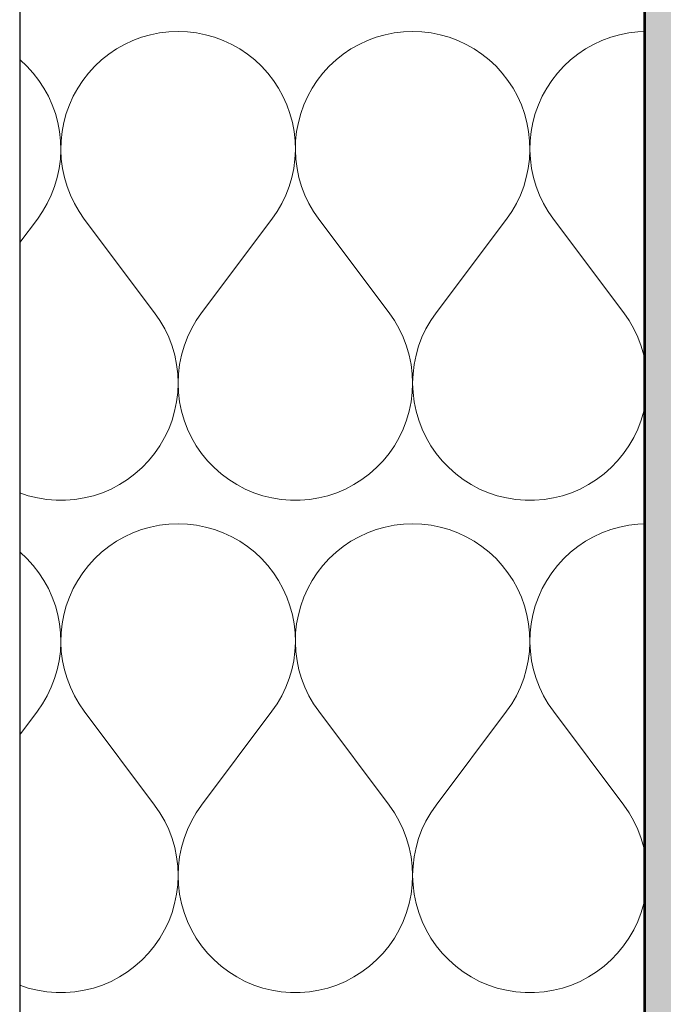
# Model space of a CAD drawing. Header units: millimetres. Extents: x -25478 to 4005, y -8416 to 11348.
# Tile 174 of 256: x -11141 to -10976, y 3903 to 4155. Entities that reach past the tile are written whole.
import ezdxf

# ---------------------------------------------------------------- set-up
doc = ezdxf.new("R2010")
doc.units = ezdxf.units.MM
doc.header["$MEASUREMENT"] = 0
doc.linetypes.add('Wipeout_Contour', pattern=[1000, 0, -1000])
for name, color, linetype in [('POHLED ZÁPADNÍ_1_Konstrukce - nosné', 7, 'Continuous'), ('POHLED ZÁPADNÍ_1_Nové_Konstrukce - nosné', 7, 'Continuous'), ('POHLED ZÁPADNÍ_1_Nové_Výplně – Řezové', 7, 'Continuous'), ('POHLED ZÁPADNÍ_1_Výplně – Řezové', 7, 'Continuous')]:
    doc.layers.add(name, color=color, linetype=linetype)

# ---------------------------------------------------------------- blocks, each defined once
blk = doc.blocks.new('*X2524', base_point=(-25690.45, -8330.81))
at = {"layer": 'POHLED ZÁPADNÍ_1_Nové_Výplně – Řezové', "color": 21, "linetype": 'Continuous', "lineweight": 20, "true_color": 0xffaaaa}
for p, q in [((-11109.33, 4150.51), (-11111.56, 4149.69)), ((-11107.05, 4151.16), (-11109.33, 4150.51)), ((-11104.73, 4151.63), (-11107.05, 4151.16)), ((-11102.37, 4151.91), (-11104.73, 4151.63)), ((-11100, 4152), (-11102.37, 4151.91)), ((-11097.63, 4151.91), (-11100, 4152)), ((-11095.27, 4151.63), (-11097.63, 4151.91)), ((-11092.95, 4151.16), (-11095.27, 4151.63)), ((-11090.67, 4150.51), (-11092.95, 4151.16)), ((-11088.44, 4149.69), (-11090.67, 4150.51)), ((-11049.33, 4150.51), (-11051.56, 4149.69)), ((-11047.05, 4151.16), (-11049.33, 4150.51)), ((-11044.73, 4151.63), (-11047.05, 4151.16)), ((-11042.37, 4151.91), (-11044.73, 4151.63)), ((-11040, 4152), (-11042.37, 4151.91)), ((-11037.63, 4151.91), (-11040, 4152)), ((-11035.27, 4151.63), (-11037.63, 4151.91)), ((-11032.95, 4151.16), (-11035.27, 4151.63)), ((-11030.67, 4150.51), (-11032.95, 4151.16)), ((-11028.44, 4149.69), (-11030.67, 4150.51)), ((-10989.33, 4150.51), (-10991.56, 4149.69)), ((-10987.05, 4151.16), (-10989.33, 4150.51)), ((-10984.73, 4151.63), (-10987.05, 4151.16)), ((-10982.37, 4151.91), (-10984.73, 4151.63)), ((-10980.52, 4151.98), (-10982.37, 4151.91)), ((-11113.71, 4148.69), (-11115.77, 4147.52)), ((-11111.56, 4149.69), (-11113.71, 4148.69)), ((-11086.29, 4148.69), (-11088.44, 4149.69)), ((-11084.23, 4147.52), (-11086.29, 4148.69)), ((-11053.71, 4148.69), (-11055.77, 4147.52)), ((-11051.56, 4149.69), (-11053.71, 4148.69)), ((-11026.29, 4148.69), (-11028.44, 4149.69)), ((-11024.23, 4147.52), (-11026.29, 4148.69)), ((-10993.71, 4148.69), (-10995.77, 4147.52)), ((-10991.56, 4149.69), (-10993.71, 4148.69)), ((-11117.74, 4146.19), (-11119.59, 4144.72)), ((-11115.77, 4147.52), (-11117.74, 4146.19)), ((-11082.26, 4146.19), (-11084.23, 4147.52)), ((-11080.41, 4144.72), (-11082.26, 4146.19)), ((-11057.74, 4146.19), (-11059.59, 4144.72)), ((-11055.77, 4147.52), (-11057.74, 4146.19)), ((-11022.26, 4146.19), (-11024.23, 4147.52)), ((-11020.41, 4144.72), (-11022.26, 4146.19)), ((-10997.74, 4146.19), (-10999.59, 4144.72)), ((-10995.77, 4147.52), (-10997.74, 4146.19)), ((-11140.41, 4144.72), (-11140.52, 4144.81)), ((-11138.67, 4143.1), (-11140.41, 4144.72)), ((-11137.07, 4141.35), (-11138.67, 4143.1)), ((-11121.33, 4143.1), (-11122.93, 4141.35)), ((-11119.59, 4144.72), (-11121.33, 4143.1)), ((-11078.67, 4143.1), (-11080.41, 4144.72)), ((-11077.07, 4141.35), (-11078.67, 4143.1)), ((-11061.33, 4143.1), (-11062.93, 4141.35)), ((-11059.59, 4144.72), (-11061.33, 4143.1)), ((-11018.67, 4143.1), (-11020.41, 4144.72)), ((-11017.07, 4141.35), (-11018.67, 4143.1)), ((-11001.33, 4143.1), (-11002.93, 4141.35)), ((-10999.59, 4144.72), (-11001.33, 4143.1)), ((-11135.62, 4139.48), (-11137.07, 4141.35)), ((-11122.93, 4141.35), (-11124.38, 4139.48)), ((-11075.62, 4139.48), (-11077.07, 4141.35)), ((-11062.93, 4141.35), (-11064.38, 4139.48)), ((-11015.62, 4139.48), (-11017.07, 4141.35)), ((-11002.93, 4141.35), (-11004.38, 4139.48)), ((-11134.31, 4137.49), (-11135.62, 4139.48)), ((-11124.38, 4139.48), (-11125.69, 4137.49)), ((-11074.31, 4137.49), (-11075.62, 4139.48)), ((-11064.38, 4139.48), (-11065.69, 4137.49)), ((-11014.31, 4137.49), (-11015.62, 4139.48)), ((-11004.38, 4139.48), (-11005.69, 4137.49)), ((-11133.17, 4135.42), (-11134.31, 4137.49)), ((-11132.19, 4133.25), (-11133.17, 4135.42)), ((-11126.83, 4135.42), (-11127.81, 4133.25)), ((-11125.69, 4137.49), (-11126.83, 4135.42)), ((-11073.17, 4135.42), (-11074.31, 4137.49)), ((-11072.19, 4133.25), (-11073.17, 4135.42)), ((-11066.83, 4135.42), (-11067.81, 4133.25)), ((-11065.69, 4137.49), (-11066.83, 4135.42)), ((-11013.17, 4135.42), (-11014.31, 4137.49)), ((-11012.19, 4133.25), (-11013.17, 4135.42)), ((-11006.83, 4135.42), (-11007.81, 4133.25)), ((-11005.69, 4137.49), (-11006.83, 4135.42)), ((-11131.39, 4131.02), (-11132.19, 4133.25)), ((-11127.81, 4133.25), (-11128.61, 4131.02)), ((-11071.39, 4131.02), (-11072.19, 4133.25)), ((-11067.81, 4133.25), (-11068.61, 4131.02)), ((-11011.39, 4131.02), (-11012.19, 4133.25)), ((-11007.81, 4133.25), (-11008.61, 4131.02)), ((-11130.77, 4128.73), (-11131.39, 4131.02)), ((-11128.61, 4131.02), (-11129.23, 4128.73)), ((-11070.77, 4128.73), (-11071.39, 4131.02)), ((-11068.61, 4131.02), (-11069.23, 4128.73)), ((-11010.77, 4128.73), (-11011.39, 4131.02)), ((-11008.61, 4131.02), (-11009.23, 4128.73)), ((-11130.32, 4126.4), (-11130.77, 4128.73)), ((-11129.23, 4128.73), (-11129.68, 4126.4)), ((-11070.32, 4126.4), (-11070.77, 4128.73)), ((-11069.23, 4128.73), (-11069.68, 4126.4)), ((-11010.32, 4126.4), (-11010.77, 4128.73)), ((-11009.23, 4128.73), (-11009.68, 4126.4)), ((-11130.07, 4124.05), (-11130.32, 4126.4)), ((-11129.68, 4126.4), (-11129.93, 4124.05)), ((-11070.07, 4124.05), (-11070.32, 4126.4)), ((-11069.68, 4126.4), (-11069.93, 4124.05)), ((-11010.07, 4124.05), (-11010.32, 4126.4)), ((-11009.68, 4126.4), (-11009.93, 4124.05)), ((-11130, 4121.67), (-11130.07, 4124.05)), ((-11129.93, 4124.05), (-11130, 4121.67)), ((-11070, 4121.67), (-11070.07, 4124.05)), ((-11069.93, 4124.05), (-11070, 4121.67)), ((-11010, 4121.67), (-11010.07, 4124.05)), ((-11009.93, 4124.05), (-11010, 4121.67)), ((-11130.12, 4119.31), (-11130, 4121.67)), ((-11130, 4121.67), (-11129.88, 4119.31)), ((-11070.12, 4119.31), (-11070, 4121.67)), ((-11070, 4121.67), (-11069.88, 4119.31)), ((-11010.12, 4119.31), (-11010, 4121.67)), ((-11010, 4121.67), (-11009.88, 4119.31)), ((-11130.43, 4116.95), (-11130.12, 4119.31)), ((-11129.88, 4119.31), (-11129.57, 4116.95)), ((-11070.43, 4116.95), (-11070.12, 4119.31)), ((-11069.88, 4119.31), (-11069.57, 4116.95)), ((-11010.43, 4116.95), (-11010.12, 4119.31)), ((-11009.88, 4119.31), (-11009.57, 4116.95)), ((-11130.92, 4114.63), (-11130.43, 4116.95)), ((-11129.57, 4116.95), (-11129.08, 4114.63)), ((-11070.92, 4114.63), (-11070.43, 4116.95)), ((-11069.57, 4116.95), (-11069.08, 4114.63)), ((-11010.92, 4114.63), (-11010.43, 4116.95)), ((-11009.57, 4116.95), (-11009.08, 4114.63)), ((-11131.59, 4112.36), (-11130.92, 4114.63)), ((-11129.08, 4114.63), (-11128.41, 4112.36)), ((-11071.59, 4112.36), (-11070.92, 4114.63)), ((-11069.08, 4114.63), (-11068.41, 4112.36)), ((-11011.59, 4112.36), (-11010.92, 4114.63)), ((-11009.08, 4114.63), (-11008.41, 4112.36)), ((-11133.46, 4108), (-11132.44, 4110.14)), ((-11132.44, 4110.14), (-11131.59, 4112.36)), ((-11128.41, 4112.36), (-11127.56, 4110.14)), ((-11127.56, 4110.14), (-11126.54, 4108)), ((-11073.46, 4108), (-11072.44, 4110.14)), ((-11072.44, 4110.14), (-11071.59, 4112.36)), ((-11068.41, 4112.36), (-11067.56, 4110.14)), ((-11067.56, 4110.14), (-11066.54, 4108)), ((-11013.46, 4108), (-11012.44, 4110.14)), ((-11012.44, 4110.14), (-11011.59, 4112.36)), ((-11008.41, 4112.36), (-11007.56, 4110.14)), ((-11007.56, 4110.14), (-11006.54, 4108)), ((-11134.65, 4105.95), (-11133.46, 4108)), ((-11126.54, 4108), (-11125.35, 4105.95)), ((-11074.65, 4105.95), (-11073.46, 4108)), ((-11066.54, 4108), (-11065.35, 4105.95)), ((-11014.65, 4105.95), (-11013.46, 4108)), ((-11006.54, 4108), (-11005.35, 4105.95)), ((-11136, 4104), (-11134.65, 4105.95)), ((-11125.35, 4105.95), (-11124, 4104)), ((-11076, 4104), (-11074.65, 4105.95)), ((-11065.35, 4105.95), (-11064, 4104)), ((-11016, 4104), (-11014.65, 4105.95)), ((-11005.35, 4105.95), (-11004, 4104)), ((-11140.52, 4097.97), (-11136, 4104)), ((-11106, 4080), (-11124, 4104)), ((-11094, 4080), (-11076, 4104)), ((-11046, 4080), (-11064, 4104)), ((-11034, 4080), (-11016, 4104)), ((-10986, 4080), (-11004, 4104)), ((-11104.63, 4078.01), (-11106, 4080)), ((-11094, 4080), (-11095.37, 4078.01)), ((-11044.63, 4078.01), (-11046, 4080)), ((-11034, 4080), (-11035.37, 4078.01)), ((-10984.63, 4078.01), (-10986, 4080)), ((-11103.42, 4075.92), (-11104.63, 4078.01)), ((-11095.37, 4078.01), (-11096.58, 4075.92)), ((-11043.42, 4075.92), (-11044.63, 4078.01)), ((-11035.37, 4078.01), (-11036.58, 4075.92)), ((-10983.42, 4075.92), (-10984.63, 4078.01)), ((-11102.39, 4073.74), (-11103.42, 4075.92)), ((-11096.58, 4075.92), (-11097.61, 4073.74)), ((-11042.39, 4073.74), (-11043.42, 4075.92)), ((-11036.58, 4075.92), (-11037.61, 4073.74)), ((-10982.39, 4073.74), (-10983.42, 4075.92)), ((-11101.54, 4071.48), (-11102.39, 4073.74)), ((-11097.61, 4073.74), (-11098.46, 4071.48)), ((-11041.54, 4071.48), (-11042.39, 4073.74)), ((-11037.61, 4073.74), (-11038.46, 4071.48)), ((-10981.54, 4071.48), (-10982.39, 4073.74)), ((-11100.87, 4069.16), (-11101.54, 4071.48)), ((-11098.46, 4071.48), (-11099.13, 4069.16)), ((-11040.87, 4069.16), (-11041.54, 4071.48)), ((-11038.46, 4071.48), (-11039.13, 4069.16)), ((-10980.87, 4069.16), (-10981.54, 4071.48)), ((-11100.39, 4066.79), (-11100.87, 4069.16)), ((-11099.13, 4069.16), (-11099.61, 4066.79)), ((-11040.39, 4066.79), (-11040.87, 4069.16)), ((-11039.13, 4069.16), (-11039.61, 4066.79)), ((-10980.52, 4067.46), (-10980.87, 4069.16)), ((-11100.1, 4064.39), (-11100.39, 4066.79)), ((-11099.61, 4066.79), (-11099.9, 4064.39)), ((-11040.1, 4064.39), (-11040.39, 4066.79)), ((-11039.61, 4066.79), (-11039.9, 4064.39)), ((-11100, 4061.98), (-11100.1, 4064.39)), ((-11099.9, 4064.39), (-11100, 4061.98)), ((-11040, 4061.98), (-11040.1, 4064.39)), ((-11039.9, 4064.39), (-11040, 4061.98)), ((-11100.1, 4059.57), (-11100, 4061.98)), ((-11100, 4061.98), (-11099.9, 4059.57)), ((-11040.1, 4059.57), (-11040, 4061.98)), ((-11040, 4061.98), (-11039.9, 4059.57)), ((-11100.39, 4057.17), (-11100.1, 4059.57)), ((-11099.9, 4059.57), (-11099.61, 4057.17)), ((-11040.39, 4057.17), (-11040.1, 4059.57)), ((-11039.9, 4059.57), (-11039.61, 4057.17)), ((-11101.55, 4052.49), (-11100.88, 4054.8)), ((-11100.88, 4054.8), (-11100.39, 4057.17)), ((-11099.61, 4057.17), (-11099.12, 4054.8)), ((-11099.12, 4054.8), (-11098.45, 4052.49)), ((-11041.55, 4052.49), (-11040.88, 4054.8)), ((-11040.88, 4054.8), (-11040.39, 4057.17)), ((-11039.61, 4057.17), (-11039.12, 4054.8)), ((-11039.12, 4054.8), (-11038.45, 4052.49)), ((-10981.55, 4052.49), (-10980.88, 4054.8)), ((-10980.88, 4054.8), (-10980.52, 4056.54)), ((-11102.41, 4050.23), (-11101.55, 4052.49)), ((-11098.45, 4052.49), (-11097.59, 4050.23)), ((-11042.41, 4050.23), (-11041.55, 4052.49)), ((-11038.45, 4052.49), (-11037.59, 4050.23)), ((-10982.41, 4050.23), (-10981.55, 4052.49)), ((-11103.44, 4048.05), (-11102.41, 4050.23)), ((-11097.59, 4050.23), (-11096.56, 4048.05)), ((-11043.44, 4048.05), (-11042.41, 4050.23)), ((-11037.59, 4050.23), (-11036.56, 4048.05)), ((-10983.44, 4048.05), (-10982.41, 4050.23)), ((-11104.65, 4045.96), (-11103.44, 4048.05)), ((-11096.56, 4048.05), (-11095.35, 4045.96)), ((-11044.65, 4045.96), (-11043.44, 4048.05)), ((-11036.56, 4048.05), (-11035.35, 4045.96)), ((-10984.65, 4045.96), (-10983.44, 4048.05)), ((-11106.02, 4043.97), (-11104.65, 4045.96)), ((-11095.35, 4045.96), (-11093.98, 4043.97)), ((-11046.02, 4043.97), (-11044.65, 4045.96)), ((-11035.35, 4045.96), (-11033.98, 4043.97)), ((-10986.02, 4043.97), (-10984.65, 4045.96)), ((-11109.23, 4040.36), (-11107.55, 4042.1)), ((-11107.55, 4042.1), (-11106.02, 4043.97)), ((-11093.98, 4043.97), (-11092.45, 4042.1)), ((-11092.45, 4042.1), (-11090.77, 4040.36)), ((-11049.23, 4040.36), (-11047.55, 4042.1)), ((-11047.55, 4042.1), (-11046.02, 4043.97)), ((-11033.98, 4043.97), (-11032.45, 4042.1)), ((-11032.45, 4042.1), (-11030.77, 4040.36)), ((-10989.23, 4040.36), (-10987.55, 4042.1)), ((-10987.55, 4042.1), (-10986.02, 4043.97)), ((-11111.03, 4038.76), (-11109.23, 4040.36)), ((-11090.77, 4040.36), (-11088.97, 4038.76)), ((-11051.03, 4038.76), (-11049.23, 4040.36)), ((-11030.77, 4040.36), (-11028.97, 4038.76)), ((-10991.03, 4038.76), (-10989.23, 4040.36)), ((-11115.01, 4036.02), (-11112.96, 4037.31)), ((-11112.96, 4037.31), (-11111.03, 4038.76)), ((-11088.97, 4038.76), (-11087.04, 4037.31)), ((-11087.04, 4037.31), (-11084.99, 4036.02)), ((-11055.01, 4036.02), (-11052.96, 4037.31)), ((-11052.96, 4037.31), (-11051.03, 4038.76)), ((-11028.97, 4038.76), (-11027.04, 4037.31)), ((-11027.04, 4037.31), (-11024.99, 4036.02)), ((-10995.01, 4036.02), (-10992.96, 4037.31)), ((-10992.96, 4037.31), (-10991.03, 4038.76)), ((-11119.37, 4033.95), (-11117.14, 4034.89)), ((-11117.14, 4034.89), (-11115.01, 4036.02)), ((-11084.99, 4036.02), (-11082.86, 4034.89)), ((-11082.86, 4034.89), (-11080.63, 4033.95)), ((-11059.37, 4033.95), (-11057.14, 4034.89)), ((-11057.14, 4034.89), (-11055.01, 4036.02)), ((-11024.99, 4036.02), (-11022.86, 4034.89)), ((-11022.86, 4034.89), (-11020.63, 4033.95)), ((-10999.37, 4033.95), (-10997.14, 4034.89)), ((-10997.14, 4034.89), (-10995.01, 4036.02)), ((-11140.52, 4033.91), (-11138.34, 4033.18)), ((-11138.34, 4033.18), (-11136, 4032.61)), ((-11136, 4032.61), (-11133.61, 4032.22)), ((-11133.61, 4032.22), (-11131.21, 4032.02)), ((-11131.21, 4032.02), (-11128.79, 4032.02)), ((-11128.79, 4032.02), (-11126.39, 4032.22)), ((-11126.39, 4032.22), (-11124, 4032.61)), ((-11124, 4032.61), (-11121.66, 4033.18)), ((-11121.66, 4033.18), (-11119.37, 4033.95)), ((-11080.63, 4033.95), (-11078.34, 4033.18)), ((-11078.34, 4033.18), (-11076, 4032.61)), ((-11076, 4032.61), (-11073.61, 4032.22)), ((-11073.61, 4032.22), (-11071.21, 4032.02)), ((-11071.21, 4032.02), (-11068.79, 4032.02)), ((-11068.79, 4032.02), (-11066.39, 4032.22)), ((-11066.39, 4032.22), (-11064, 4032.61)), ((-11064, 4032.61), (-11061.66, 4033.18)), ((-11061.66, 4033.18), (-11059.37, 4033.95)), ((-11020.63, 4033.95), (-11018.34, 4033.18)), ((-11018.34, 4033.18), (-11016, 4032.61)), ((-11016, 4032.61), (-11013.61, 4032.22)), ((-11013.61, 4032.22), (-11011.21, 4032.02)), ((-11011.21, 4032.02), (-11008.79, 4032.02)), ((-11008.79, 4032.02), (-11006.39, 4032.22)), ((-11006.39, 4032.22), (-11004, 4032.61)), ((-11004, 4032.61), (-11001.66, 4033.18)), ((-11001.66, 4033.18), (-10999.37, 4033.95)), ((-11109.33, 4024.51), (-11111.56, 4023.69)), ((-11107.05, 4025.16), (-11109.33, 4024.51)), ((-11104.73, 4025.63), (-11107.05, 4025.16)), ((-11102.37, 4025.91), (-11104.73, 4025.63)), ((-11100, 4026), (-11102.37, 4025.91)), ((-11097.63, 4025.91), (-11100, 4026)), ((-11095.27, 4025.63), (-11097.63, 4025.91)), ((-11092.95, 4025.16), (-11095.27, 4025.63)), ((-11090.67, 4024.51), (-11092.95, 4025.16)), ((-11088.44, 4023.69), (-11090.67, 4024.51)), ((-11049.33, 4024.51), (-11051.56, 4023.69)), ((-11047.05, 4025.16), (-11049.33, 4024.51)), ((-11044.73, 4025.63), (-11047.05, 4025.16)), ((-11042.37, 4025.91), (-11044.73, 4025.63)), ((-11040, 4026), (-11042.37, 4025.91)), ((-11037.63, 4025.91), (-11040, 4026)), ((-11035.27, 4025.63), (-11037.63, 4025.91)), ((-11032.95, 4025.16), (-11035.27, 4025.63)), ((-11030.67, 4024.51), (-11032.95, 4025.16)), ((-11028.44, 4023.69), (-11030.67, 4024.51)), ((-10989.33, 4024.51), (-10991.56, 4023.69)), ((-10987.05, 4025.16), (-10989.33, 4024.51)), ((-10984.73, 4025.63), (-10987.05, 4025.16)), ((-10982.37, 4025.91), (-10984.73, 4025.63)), ((-10980.52, 4025.98), (-10982.37, 4025.91)), ((-11113.71, 4022.69), (-11115.77, 4021.52)), ((-11111.56, 4023.69), (-11113.71, 4022.69)), ((-11086.29, 4022.69), (-11088.44, 4023.69)), ((-11084.23, 4021.52), (-11086.29, 4022.69)), ((-11053.71, 4022.69), (-11055.77, 4021.52)), ((-11051.56, 4023.69), (-11053.71, 4022.69)), ((-11026.29, 4022.69), (-11028.44, 4023.69)), ((-11024.23, 4021.52), (-11026.29, 4022.69)), ((-10993.71, 4022.69), (-10995.77, 4021.52)), ((-10991.56, 4023.69), (-10993.71, 4022.69)), ((-11117.74, 4020.19), (-11119.59, 4018.72)), ((-11115.77, 4021.52), (-11117.74, 4020.19)), ((-11082.26, 4020.19), (-11084.23, 4021.52)), ((-11080.41, 4018.72), (-11082.26, 4020.19)), ((-11057.74, 4020.19), (-11059.59, 4018.72)), ((-11055.77, 4021.52), (-11057.74, 4020.19)), ((-11022.26, 4020.19), (-11024.23, 4021.52)), ((-11020.41, 4018.72), (-11022.26, 4020.19)), ((-10997.74, 4020.19), (-10999.59, 4018.72)), ((-10995.77, 4021.52), (-10997.74, 4020.19)), ((-11140.41, 4018.72), (-11140.52, 4018.81)), ((-11138.67, 4017.1), (-11140.41, 4018.72)), ((-11137.07, 4015.35), (-11138.67, 4017.1)), ((-11121.33, 4017.1), (-11122.93, 4015.35)), ((-11119.59, 4018.72), (-11121.33, 4017.1)), ((-11078.67, 4017.1), (-11080.41, 4018.72)), ((-11077.07, 4015.35), (-11078.67, 4017.1)), ((-11061.33, 4017.1), (-11062.93, 4015.35)), ((-11059.59, 4018.72), (-11061.33, 4017.1)), ((-11018.67, 4017.1), (-11020.41, 4018.72)), ((-11017.07, 4015.35), (-11018.67, 4017.1)), ((-11001.33, 4017.1), (-11002.93, 4015.35)), ((-10999.59, 4018.72), (-11001.33, 4017.1)), ((-11135.62, 4013.48), (-11137.07, 4015.35)), ((-11122.93, 4015.35), (-11124.38, 4013.48)), ((-11075.62, 4013.48), (-11077.07, 4015.35)), ((-11062.93, 4015.35), (-11064.38, 4013.48)), ((-11015.62, 4013.48), (-11017.07, 4015.35)), ((-11002.93, 4015.35), (-11004.38, 4013.48)), ((-11134.31, 4011.49), (-11135.62, 4013.48)), ((-11124.38, 4013.48), (-11125.69, 4011.49)), ((-11074.31, 4011.49), (-11075.62, 4013.48)), ((-11064.38, 4013.48), (-11065.69, 4011.49)), ((-11014.31, 4011.49), (-11015.62, 4013.48)), ((-11004.38, 4013.48), (-11005.69, 4011.49)), ((-11133.17, 4009.42), (-11134.31, 4011.49)), ((-11132.19, 4007.25), (-11133.17, 4009.42)), ((-11126.83, 4009.42), (-11127.81, 4007.25)), ((-11125.69, 4011.49), (-11126.83, 4009.42)), ((-11073.17, 4009.42), (-11074.31, 4011.49)), ((-11072.19, 4007.25), (-11073.17, 4009.42)), ((-11066.83, 4009.42), (-11067.81, 4007.25)), ((-11065.69, 4011.49), (-11066.83, 4009.42)), ((-11013.17, 4009.42), (-11014.31, 4011.49)), ((-11012.19, 4007.25), (-11013.17, 4009.42)), ((-11006.83, 4009.42), (-11007.81, 4007.25)), ((-11005.69, 4011.49), (-11006.83, 4009.42)), ((-11131.39, 4005.02), (-11132.19, 4007.25)), ((-11127.81, 4007.25), (-11128.61, 4005.02)), ((-11071.39, 4005.02), (-11072.19, 4007.25)), ((-11067.81, 4007.25), (-11068.61, 4005.02)), ((-11011.39, 4005.02), (-11012.19, 4007.25)), ((-11007.81, 4007.25), (-11008.61, 4005.02)), ((-11130.77, 4002.73), (-11131.39, 4005.02)), ((-11128.61, 4005.02), (-11129.23, 4002.73)), ((-11070.77, 4002.73), (-11071.39, 4005.02)), ((-11068.61, 4005.02), (-11069.23, 4002.73)), ((-11010.77, 4002.73), (-11011.39, 4005.02)), ((-11008.61, 4005.02), (-11009.23, 4002.73)), ((-11130.32, 4000.4), (-11130.77, 4002.73)), ((-11129.23, 4002.73), (-11129.68, 4000.4)), ((-11070.32, 4000.4), (-11070.77, 4002.73)), ((-11069.23, 4002.73), (-11069.68, 4000.4)), ((-11010.32, 4000.4), (-11010.77, 4002.73)), ((-11009.23, 4002.73), (-11009.68, 4000.4)), ((-11130.07, 3998.05), (-11130.32, 4000.4)), ((-11129.68, 4000.4), (-11129.93, 3998.05)), ((-11070.07, 3998.05), (-11070.32, 4000.4)), ((-11069.68, 4000.4), (-11069.93, 3998.05)), ((-11010.07, 3998.05), (-11010.32, 4000.4)), ((-11009.68, 4000.4), (-11009.93, 3998.05)), ((-11130, 3995.67), (-11130.07, 3998.05)), ((-11129.93, 3998.05), (-11130, 3995.67)), ((-11070, 3995.67), (-11070.07, 3998.05)), ((-11069.93, 3998.05), (-11070, 3995.67)), ((-11010, 3995.67), (-11010.07, 3998.05)), ((-11009.93, 3998.05), (-11010, 3995.67)), ((-11130.12, 3993.31), (-11130, 3995.67)), ((-11130, 3995.67), (-11129.88, 3993.31)), ((-11070.12, 3993.31), (-11070, 3995.67)), ((-11070, 3995.67), (-11069.88, 3993.31)), ((-11010.12, 3993.31), (-11010, 3995.67)), ((-11010, 3995.67), (-11009.88, 3993.31)), ((-11130.43, 3990.95), (-11130.12, 3993.31)), ((-11129.88, 3993.31), (-11129.57, 3990.95)), ((-11070.43, 3990.95), (-11070.12, 3993.31)), ((-11069.88, 3993.31), (-11069.57, 3990.95)), ((-11010.43, 3990.95), (-11010.12, 3993.31)), ((-11009.88, 3993.31), (-11009.57, 3990.95)), ((-11130.92, 3988.63), (-11130.43, 3990.95)), ((-11129.57, 3990.95), (-11129.08, 3988.63)), ((-11070.92, 3988.63), (-11070.43, 3990.95)), ((-11069.57, 3990.95), (-11069.08, 3988.63)), ((-11010.92, 3988.63), (-11010.43, 3990.95)), ((-11009.57, 3990.95), (-11009.08, 3988.63)), ((-11131.59, 3986.36), (-11130.92, 3988.63)), ((-11129.08, 3988.63), (-11128.41, 3986.36)), ((-11071.59, 3986.36), (-11070.92, 3988.63)), ((-11069.08, 3988.63), (-11068.41, 3986.36)), ((-11011.59, 3986.36), (-11010.92, 3988.63)), ((-11009.08, 3988.63), (-11008.41, 3986.36)), ((-11133.46, 3982), (-11132.44, 3984.14)), ((-11132.44, 3984.14), (-11131.59, 3986.36)), ((-11128.41, 3986.36), (-11127.56, 3984.14)), ((-11127.56, 3984.14), (-11126.54, 3982)), ((-11073.46, 3982), (-11072.44, 3984.14)), ((-11072.44, 3984.14), (-11071.59, 3986.36)), ((-11068.41, 3986.36), (-11067.56, 3984.14)), ((-11067.56, 3984.14), (-11066.54, 3982)), ((-11013.46, 3982), (-11012.44, 3984.14)), ((-11012.44, 3984.14), (-11011.59, 3986.36)), ((-11008.41, 3986.36), (-11007.56, 3984.14)), ((-11007.56, 3984.14), (-11006.54, 3982)), ((-11134.65, 3979.95), (-11133.46, 3982)), ((-11126.54, 3982), (-11125.35, 3979.95)), ((-11074.65, 3979.95), (-11073.46, 3982)), ((-11066.54, 3982), (-11065.35, 3979.95)), ((-11014.65, 3979.95), (-11013.46, 3982)), ((-11006.54, 3982), (-11005.35, 3979.95)), ((-11136, 3978), (-11134.65, 3979.95)), ((-11125.35, 3979.95), (-11124, 3978)), ((-11076, 3978), (-11074.65, 3979.95)), ((-11065.35, 3979.95), (-11064, 3978)), ((-11016, 3978), (-11014.65, 3979.95)), ((-11005.35, 3979.95), (-11004, 3978)), ((-11140.52, 3971.97), (-11136, 3978)), ((-11106, 3954), (-11124, 3978)), ((-11094, 3954), (-11076, 3978)), ((-11046, 3954), (-11064, 3978)), ((-11034, 3954), (-11016, 3978)), ((-10986, 3954), (-11004, 3978)), ((-11104.63, 3952.01), (-11106, 3954)), ((-11094, 3954), (-11095.37, 3952.01)), ((-11044.63, 3952.01), (-11046, 3954)), ((-11034, 3954), (-11035.37, 3952.01)), ((-10984.63, 3952.01), (-10986, 3954)), ((-11103.42, 3949.92), (-11104.63, 3952.01)), ((-11095.37, 3952.01), (-11096.58, 3949.92)), ((-11043.42, 3949.92), (-11044.63, 3952.01)), ((-11035.37, 3952.01), (-11036.58, 3949.92)), ((-10983.42, 3949.92), (-10984.63, 3952.01)), ((-11102.39, 3947.74), (-11103.42, 3949.92)), ((-11096.58, 3949.92), (-11097.61, 3947.74)), ((-11042.39, 3947.74), (-11043.42, 3949.92)), ((-11036.58, 3949.92), (-11037.61, 3947.74)), ((-10982.39, 3947.74), (-10983.42, 3949.92)), ((-11101.54, 3945.48), (-11102.39, 3947.74)), ((-11097.61, 3947.74), (-11098.46, 3945.48)), ((-11041.54, 3945.48), (-11042.39, 3947.74)), ((-11037.61, 3947.74), (-11038.46, 3945.48)), ((-10981.54, 3945.48), (-10982.39, 3947.74)), ((-11100.87, 3943.16), (-11101.54, 3945.48)), ((-11098.46, 3945.48), (-11099.13, 3943.16)), ((-11040.87, 3943.16), (-11041.54, 3945.48)), ((-11038.46, 3945.48), (-11039.13, 3943.16)), ((-10980.87, 3943.16), (-10981.54, 3945.48)), ((-11100.39, 3940.79), (-11100.87, 3943.16)), ((-11099.13, 3943.16), (-11099.61, 3940.79)), ((-11040.39, 3940.79), (-11040.87, 3943.16)), ((-11039.13, 3943.16), (-11039.61, 3940.79)), ((-10980.52, 3941.46), (-10980.87, 3943.16)), ((-11100.1, 3938.39), (-11100.39, 3940.79)), ((-11099.61, 3940.79), (-11099.9, 3938.39)), ((-11040.1, 3938.39), (-11040.39, 3940.79)), ((-11039.61, 3940.79), (-11039.9, 3938.39)), ((-11100, 3935.98), (-11100.1, 3938.39)), ((-11099.9, 3938.39), (-11100, 3935.98)), ((-11040, 3935.98), (-11040.1, 3938.39)), ((-11039.9, 3938.39), (-11040, 3935.98)), ((-11100.1, 3933.57), (-11100, 3935.98)), ((-11100, 3935.98), (-11099.9, 3933.57)), ((-11040.1, 3933.57), (-11040, 3935.98)), ((-11040, 3935.98), (-11039.9, 3933.57)), ((-11100.39, 3931.17), (-11100.1, 3933.57)), ((-11099.9, 3933.57), (-11099.61, 3931.17)), ((-11040.39, 3931.17), (-11040.1, 3933.57)), ((-11039.9, 3933.57), (-11039.61, 3931.17)), ((-11101.55, 3926.49), (-11100.88, 3928.8)), ((-11100.88, 3928.8), (-11100.39, 3931.17)), ((-11099.61, 3931.17), (-11099.12, 3928.8)), ((-11099.12, 3928.8), (-11098.45, 3926.49)), ((-11041.55, 3926.49), (-11040.88, 3928.8)), ((-11040.88, 3928.8), (-11040.39, 3931.17)), ((-11039.61, 3931.17), (-11039.12, 3928.8)), ((-11039.12, 3928.8), (-11038.45, 3926.49)), ((-10981.55, 3926.49), (-10980.88, 3928.8)), ((-10980.88, 3928.8), (-10980.52, 3930.54)), ((-11102.41, 3924.23), (-11101.55, 3926.49)), ((-11098.45, 3926.49), (-11097.59, 3924.23)), ((-11042.41, 3924.23), (-11041.55, 3926.49)), ((-11038.45, 3926.49), (-11037.59, 3924.23)), ((-10982.41, 3924.23), (-10981.55, 3926.49)), ((-11103.44, 3922.05), (-11102.41, 3924.23)), ((-11097.59, 3924.23), (-11096.56, 3922.05)), ((-11043.44, 3922.05), (-11042.41, 3924.23)), ((-11037.59, 3924.23), (-11036.56, 3922.05)), ((-10983.44, 3922.05), (-10982.41, 3924.23)), ((-11104.65, 3919.96), (-11103.44, 3922.05)), ((-11096.56, 3922.05), (-11095.35, 3919.96)), ((-11044.65, 3919.96), (-11043.44, 3922.05)), ((-11036.56, 3922.05), (-11035.35, 3919.96)), ((-10984.65, 3919.96), (-10983.44, 3922.05)), ((-11106.02, 3917.97), (-11104.65, 3919.96)), ((-11095.35, 3919.96), (-11093.98, 3917.97)), ((-11046.02, 3917.97), (-11044.65, 3919.96)), ((-11035.35, 3919.96), (-11033.98, 3917.97)), ((-10986.02, 3917.97), (-10984.65, 3919.96)), ((-11109.23, 3914.36), (-11107.55, 3916.1)), ((-11107.55, 3916.1), (-11106.02, 3917.97)), ((-11093.98, 3917.97), (-11092.45, 3916.1)), ((-11092.45, 3916.1), (-11090.77, 3914.36)), ((-11049.23, 3914.36), (-11047.55, 3916.1)), ((-11047.55, 3916.1), (-11046.02, 3917.97)), ((-11033.98, 3917.97), (-11032.45, 3916.1)), ((-11032.45, 3916.1), (-11030.77, 3914.36)), ((-10989.23, 3914.36), (-10987.55, 3916.1)), ((-10987.55, 3916.1), (-10986.02, 3917.97)), ((-11111.03, 3912.76), (-11109.23, 3914.36)), ((-11090.77, 3914.36), (-11088.97, 3912.76)), ((-11051.03, 3912.76), (-11049.23, 3914.36)), ((-11030.77, 3914.36), (-11028.97, 3912.76)), ((-10991.03, 3912.76), (-10989.23, 3914.36)), ((-11115.01, 3910.02), (-11112.96, 3911.31)), ((-11112.96, 3911.31), (-11111.03, 3912.76)), ((-11088.97, 3912.76), (-11087.04, 3911.31)), ((-11087.04, 3911.31), (-11084.99, 3910.02)), ((-11055.01, 3910.02), (-11052.96, 3911.31)), ((-11052.96, 3911.31), (-11051.03, 3912.76)), ((-11028.97, 3912.76), (-11027.04, 3911.31)), ((-11027.04, 3911.31), (-11024.99, 3910.02)), ((-10995.01, 3910.02), (-10992.96, 3911.31)), ((-10992.96, 3911.31), (-10991.03, 3912.76)), ((-11119.37, 3907.95), (-11117.14, 3908.89)), ((-11117.14, 3908.89), (-11115.01, 3910.02)), ((-11084.99, 3910.02), (-11082.86, 3908.89)), ((-11082.86, 3908.89), (-11080.63, 3907.95)), ((-11059.37, 3907.95), (-11057.14, 3908.89)), ((-11057.14, 3908.89), (-11055.01, 3910.02)), ((-11024.99, 3910.02), (-11022.86, 3908.89)), ((-11022.86, 3908.89), (-11020.63, 3907.95)), ((-10999.37, 3907.95), (-10997.14, 3908.89)), ((-10997.14, 3908.89), (-10995.01, 3910.02)), ((-11140.52, 3907.91), (-11138.34, 3907.18)), ((-11138.34, 3907.18), (-11136, 3906.61)), ((-11136, 3906.61), (-11133.61, 3906.22)), ((-11133.61, 3906.22), (-11131.21, 3906.02)), ((-11131.21, 3906.02), (-11128.79, 3906.02)), ((-11128.79, 3906.02), (-11126.39, 3906.22)), ((-11126.39, 3906.22), (-11124, 3906.61)), ((-11124, 3906.61), (-11121.66, 3907.18)), ((-11121.66, 3907.18), (-11119.37, 3907.95)), ((-11080.63, 3907.95), (-11078.34, 3907.18)), ((-11078.34, 3907.18), (-11076, 3906.61)), ((-11076, 3906.61), (-11073.61, 3906.22)), ((-11073.61, 3906.22), (-11071.21, 3906.02)), ((-11071.21, 3906.02), (-11068.79, 3906.02)), ((-11068.79, 3906.02), (-11066.39, 3906.22)), ((-11066.39, 3906.22), (-11064, 3906.61)), ((-11064, 3906.61), (-11061.66, 3907.18)), ((-11061.66, 3907.18), (-11059.37, 3907.95)), ((-11020.63, 3907.95), (-11018.34, 3907.18)), ((-11018.34, 3907.18), (-11016, 3906.61)), ((-11016, 3906.61), (-11013.61, 3906.22)), ((-11013.61, 3906.22), (-11011.21, 3906.02)), ((-11011.21, 3906.02), (-11008.79, 3906.02)), ((-11008.79, 3906.02), (-11006.39, 3906.22)), ((-11006.39, 3906.22), (-11004, 3906.61)), ((-11004, 3906.61), (-11001.66, 3907.18)), ((-11001.66, 3907.18), (-10999.37, 3907.95))]:
    blk.add_line(p, q, dxfattribs=at)

msp = doc.modelspace()

# ---------------------------------------------------------------- hatches: boundary and pattern name
at = {"layer": 'POHLED ZÁPADNÍ_1_Výplně – Řezové', "linetype": 'Continuous', "lineweight": 13}
msp.add_hatch(color=254, dxfattribs=at).paths.add_polyline_path([(-10980.71, 3480), (-10530.71, 3480), (-10530.71, 4330), (-10980.71, 4330)])

# ---------------------------------------------------------------- next in the draw order: wipeouts: each hides what was drawn before it
at = {"color": 254, "linetype": 'Wipeout_Contour', "lineweight": 0, "ltscale": 46946.038743}
msp.add_wipeout([(-10980.52, 3480), (-10980.52, 4330), (-11140.52, 4330), (-11140.52, 3480)], dxfattribs=at).dxf.layer = 'POHLED ZÁPADNÍ_1_Nové_Výplně – Řezové'

# ---------------------------------------------------------------- next in the draw order: linework, layer by layer
at = {"layer": 'POHLED ZÁPADNÍ_1_Konstrukce - nosné', "color": 7, "linetype": 'Continuous', "lineweight": 50}
msp.add_line((-10980.71, 4330), (-10980.71, 3480), dxfattribs=at)
at = {"layer": 'POHLED ZÁPADNÍ_1_Nové_Konstrukce - nosné', "color": 1, "linetype": 'Continuous', "lineweight": 25}
for p, q in [((-11140.52, 4330), (-11140.52, 3480)), ((-10980.52, 4330), (-10980.52, 3480))]:
    msp.add_line(p, q, dxfattribs=at)

# ---------------------------------------------------------------- next in the draw order: block references
at = {"layer": 'POHLED ZÁPADNÍ_1_Konstrukce - nosné', "color": 9, "linetype": 'Continuous', "lineweight": 13}
msp.add_blockref('*X2524', (-25690.45, -8330.81), dxfattribs=at)

doc.saveas('drawing.dxf')
